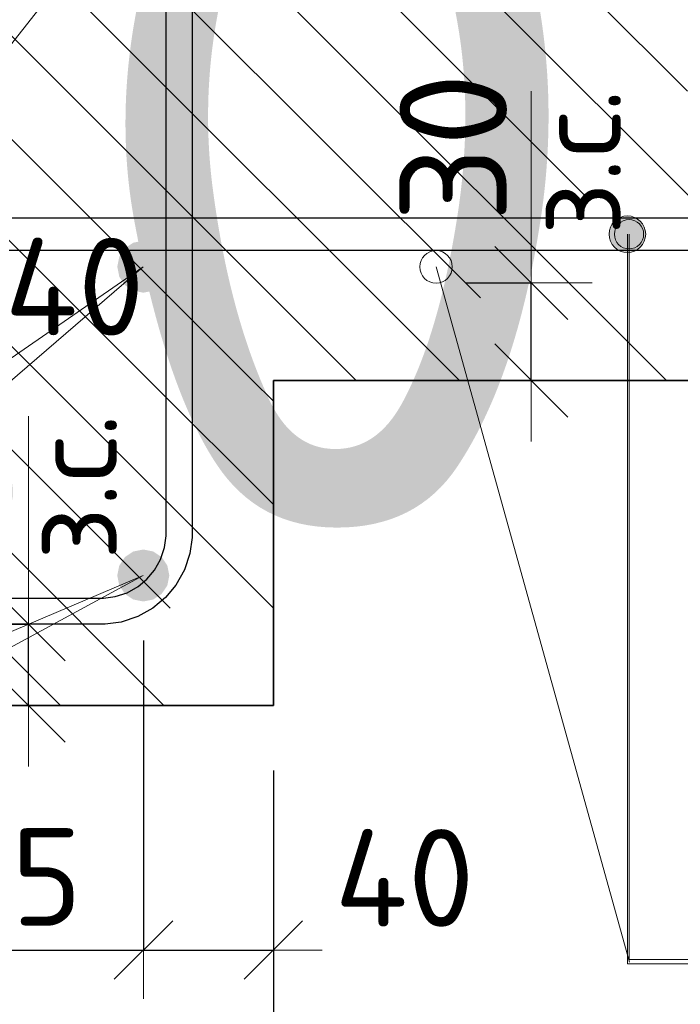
# Model space of a CAD drawing. Header units: metres. Extents: x -38 to 97, y -15 to 21.
# Tile 119 of 256: x 72.372 to 72.575, y 3 to 3.303. Entities that reach past the tile are written whole.
import ezdxf

# ---------------------------------------------------------------- set-up
doc = ezdxf.new("R2010")
doc.units = ezdxf.units.M
doc.header["$PDMODE"] = 65
for name, color, linetype, lineweight in [('XR$3$Размерная линия (1)', 7, 'Continuous', 13), ('XR$4$Арм. стержнями нижней зоны', 180, 'Continuous', 35), ('XR$4$Арм.стержн. Арматура края', 96, 'Continuous', 35), ('XR$4$Арм.стержн. Хомут', 240, 'Continuous', 35), ('XR$4$Арм.стержн.горизонт. 1', 180, 'Continuous', 35), ('XR$4$ВК__отв в полу 1-2 эт', 220, 'Continuous', 25), ('XR$4$Размерная линия (1)', 7, 'Continuous', 13), ('XR$4$Размерная линия_ общее', 7, 'Continuous', 13), ('XR$5$Арм. стержнями нижней зоны', 180, 'Continuous', 35), ('XR$5$Арм.стержн. Арматура края', 96, 'Continuous', 35), ('XR$5$Арм.стержн. Хомут', 240, 'Continuous', 35), ('XR$5$Арм.стержн.горизонт. 1', 180, 'Continuous', 35), ('XR$5$ВК__отв в полу 1-2 эт', 220, 'Continuous', 25), ('XR$5$Размерная линия (1)', 7, 'Continuous', 13), ('XR$5$Размерная линия_ общее', 7, 'Continuous', 13), ('XR$6$Текст_ примечание', 7, 'Continuous', 13)]:
    doc.layers.add(name, color=color, linetype=linetype, lineweight=lineweight)
doc.styles.add('ISOCPEUR', font='txt')
doc.dimstyles.new('DIMSTYLE_11', dxfattribs={"dimtxt": 0.033, "dimasz": 0.0375, "dimexe": 0, "dimexo": 0, "dimgap": 0.0165, "dimtad": 2, "dimdec": 0, "dimlfac": 1000, "dimrnd": 1, "dimzin": 12, "dimdsep": 46, "dimtxsty": 'ISOCPEUR', "dimblk1": 'ALL_ML_STRICH', "dimblk2": 'ALL_ML_STRICH', "dimsah": 1, "dimcen": 0, "dimclrd": 7, "dimclre": 256, "dimclrt": 7, "dimadec": 0, "dimazin": 0, "dimtfac": 1, "dimtdec": 0, "dimtix": 1, "dimtmove": 2, "dimatfit": 3, "dimfxl": 0, "dimtvp": 1.2, "dimtzin": 0, "dimlwd": 0, "dimlwe": -3, "dimarcsym": 0})
doc.dimstyles.new('DIMSTYLE_12', dxfattribs={"dimtxt": 0.03, "dimasz": 0.03, "dimexe": 0, "dimexo": 0, "dimgap": 0.015, "dimtad": 2, "dimdec": 0, "dimlfac": 1000, "dimrnd": 1, "dimzin": 12, "dimdsep": 46, "dimtxsty": 'ISOCPEUR', "dimblk1": 'ALL_ML_STRICH', "dimblk2": 'ALL_ML_STRICH', "dimsah": 1, "dimcen": 0, "dimclrd": 7, "dimclre": 256, "dimclrt": 7, "dimadec": 0, "dimazin": 0, "dimtfac": 1, "dimtdec": 0, "dimtix": 1, "dimtmove": 2, "dimatfit": 3, "dimfxl": 0, "dimtzin": 0, "dimlwd": 0, "dimlwe": -3, "dimarcsym": 0})
doc.dimstyles.new('DIMSTYLE_14', dxfattribs={"dimtxt": 0.03, "dimasz": 0.03, "dimexe": 0, "dimexo": 0, "dimgap": 0.015, "dimtad": 2, "dimdec": 0, "dimlfac": 1000, "dimrnd": 1, "dimzin": 12, "dimdsep": 46, "dimtxsty": 'ISOCPEUR', "dimblk1": 'ALL_ML_STRICH', "dimblk2": 'ALL_ML_STRICH', "dimsah": 1, "dimcen": 0, "dimclrd": 7, "dimclre": 256, "dimclrt": 7, "dimadec": 0, "dimazin": 0, "dimtfac": 1, "dimtdec": 0, "dimtix": 1, "dimtmove": 2, "dimatfit": 3, "dimfxl": 0, "dimtvp": 1.2, "dimtzin": 0, "dimlwd": 0, "dimlwe": -3, "dimarcsym": 0})
doc.dimstyles.new('DIMSTYLE_23', dxfattribs={"dimtxt": 0.03, "dimasz": 0.03, "dimexe": 0, "dimexo": 0, "dimgap": 0.015, "dimtad": 2, "dimdec": 0, "dimlfac": 1000, "dimrnd": 5, "dimzin": 12, "dimdsep": 46, "dimtxsty": 'ISOCPEUR', "dimblk1": 'ALL_ML_STRICH', "dimblk2": 'ALL_ML_STRICH', "dimsah": 1, "dimcen": 0, "dimclrd": 7, "dimclre": 256, "dimclrt": 7, "dimadec": 0, "dimazin": 0, "dimtfac": 1, "dimtdec": 0, "dimtix": 1, "dimtmove": 2, "dimatfit": 3, "dimfxl": 0, "dimtvp": 1.2, "dimtzin": 0, "dimlwd": 0, "dimlwe": -3, "dimarcsym": 0})
pattern_1 = [(135, (0, 0), (-0.031819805, -0.031819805), [0.4, -0.05, 0, -0.05]), (135, (-0.01591, -0.01591), (-0.031819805, -0.031819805), [0.8, -0.1, 0.1, -0.1])]

# ---------------------------------------------------------------- blocks, each defined once
blk = doc.blocks.new('ALL_ML_STRICH')
at = {"color": 0, "linetype": 'ByBlock', "lineweight": -2}
for p, q in [((0, -0.5), (0, 0.5)), ((-0.3, -0.3), (0.3, 0.3)), ((-1, 0), (0.5, 0))]:
    blk.add_line(p, q, dxfattribs=at)
blk = doc.blocks.new('*D252')
at = {"layer": 'DEFPOINTS', "color": 7, "linetype": 'Continuous', "lineweight": 13, "transparency": 33554687}
for p in [(72.30592, 3.29831), (72.34592, 3.25831), (72.30592, 3.19855)]:
    blk.add_point(p, dxfattribs=at)
at = {"layer": 'XR$3$Размерная линия (1)', "color": 9, "linetype": 'Continuous', "lineweight": -2, "true_color": 0xc7c7c7, "transparency": 33554687}
for p, q in [((72.30592, 3.27831), (72.30592, 3.19855)), ((72.34592, 3.23831), (72.34592, 3.19855))]:
    blk.add_line(p, q, dxfattribs=at)
at = {"layer": 'XR$3$Размерная линия (1)', "color": 7, "linetype": 'Continuous', "lineweight": -2, "transparency": 33554687}
blk.add_line((72.30592, 3.19855), (72.34592, 3.19855), dxfattribs=at)
at = {"layer": 'XR$3$Размерная линия (1)', "color": 7, "linetype": 'Continuous', "lineweight": 13, "transparency": 33554687, "xscale": 0.03, "yscale": 0.03, "zscale": 0.03, "rotation": 180}
blk.add_blockref('ALL_ML_STRICH', (72.30592, 3.19855), dxfattribs=at)
at = {"layer": 'XR$3$Размерная линия (1)', "color": 7, "linetype": 'Continuous', "lineweight": 13, "transparency": 33554687, "xscale": 0.03, "yscale": 0.03, "zscale": 0.03}
blk.add_blockref('ALL_ML_STRICH', (72.34592, 3.19855), dxfattribs=at)
at = {"layer": 'XR$3$Размерная линия (1)', "color": 7, "linetype": 'Continuous', "lineweight": 13, "transparency": 33554687, "insert": (72.389, 3.22083), "char_height": 0.03, "width": 0.06, "attachment_point": 5, "style": 'ISOCPEUR'}
blk.add_mtext('\\A1;{40}', dxfattribs=at)
blk = doc.blocks.new('*D329')
at = {"layer": 'DEFPOINTS', "color": 7, "linetype": 'Continuous', "lineweight": 13, "transparency": 33554687}
for p in [(72.33484, 3.11697), (72.33984, 3.09197), (72.37483, 3.09197)]:
    blk.add_point(p, dxfattribs=at)
at = {"layer": 'XR$4$Размерная линия_ общее', "color": 253, "linetype": 'Continuous', "lineweight": -2, "true_color": 0xa0a0a0, "transparency": 33554687}
for p, q in [((72.35484, 3.11697), (72.37483, 3.11697)), ((72.35984, 3.09197), (72.37483, 3.09197))]:
    blk.add_line(p, q, dxfattribs=at)
at = {"layer": 'XR$4$Размерная линия_ общее', "color": 7, "linetype": 'Continuous', "lineweight": -2, "transparency": 33554687}
blk.add_line((72.37483, 3.09197), (72.37483, 3.11697), dxfattribs=at)
at = {"layer": 'XR$4$Размерная линия_ общее', "color": 7, "linetype": 'Continuous', "lineweight": 13, "transparency": 33554687, "xscale": 0.0375, "yscale": 0.0375, "zscale": 0.0375}
for p, rotation in [((72.37483, 3.11697), 90), ((72.37483, 3.09197), 270)]:
    blk.add_blockref('ALL_ML_STRICH', p, dxfattribs=dict(at, rotation=rotation))
at = {"layer": 'XR$4$Размерная линия_ общее', "color": 7, "linetype": 'Continuous', "lineweight": 13, "transparency": 33554687, "insert": (72.37504, 3.13675), "char_height": 0.027, "width": 0.00135, "attachment_point": 1, "rotation": 90, "line_spacing_factor": 0.60241, "style": 'ISOCPEUR'}
blk.add_mtext('з.с.', dxfattribs=at)
at = {"layer": 'XR$4$Размерная линия_ общее', "color": 7, "linetype": 'Continuous', "lineweight": 13, "transparency": 33554687, "insert": (72.35083, 3.1637), "char_height": 0.033, "width": 0.066, "attachment_point": 5, "rotation": 90, "style": 'ISOCPEUR'}
blk.add_mtext('\\A1;{25}', dxfattribs=at)
blk = doc.blocks.new('*D333')
at = {"layer": 'DEFPOINTS', "color": 7, "linetype": 'Continuous', "lineweight": 13, "transparency": 33554687}
for p in [(72.20018, 3.09197), (72.45014, 3.09197), (72.20018, 2.95174)]:
    blk.add_point(p, dxfattribs=at)
at = {"layer": 'XR$4$Размерная линия (1)', "color": 9, "linetype": 'Continuous', "lineweight": -2, "true_color": 0xc7c7c7, "transparency": 33554687}
for p, q in [((72.20018, 3.07197), (72.20018, 2.95174)), ((72.45014, 3.07197), (72.45014, 2.95174))]:
    blk.add_line(p, q, dxfattribs=at)
at = {"layer": 'XR$4$Размерная линия (1)', "color": 7, "linetype": 'Continuous', "lineweight": -2, "transparency": 33554687}
blk.add_line((72.20018, 2.95174), (72.45014, 2.95174), dxfattribs=at)
at = {"layer": 'XR$4$Размерная линия (1)', "color": 7, "linetype": 'Continuous', "lineweight": 13, "transparency": 33554687, "xscale": 0.03, "yscale": 0.03, "zscale": 0.03, "rotation": 180}
blk.add_blockref('ALL_ML_STRICH', (72.20018, 2.95174), dxfattribs=at)
at = {"layer": 'XR$4$Размерная линия (1)', "color": 7, "linetype": 'Continuous', "lineweight": 13, "transparency": 33554687, "xscale": 0.03, "yscale": 0.03, "zscale": 0.03}
blk.add_blockref('ALL_ML_STRICH', (72.45014, 2.95174), dxfattribs=at)
at = {"layer": 'XR$4$Размерная линия (1)', "color": 7, "linetype": 'Continuous', "lineweight": 13, "transparency": 33554687, "insert": (72.32666, 2.97424), "char_height": 0.03, "width": 0.09, "attachment_point": 5, "style": 'ISOCPEUR'}
blk.add_mtext('\\A1;{250}', dxfattribs=at)
blk = doc.blocks.new('*D336')
at = {"layer": 'DEFPOINTS', "color": 7, "linetype": 'Continuous', "lineweight": 13, "transparency": 33554687}
for p in [(72.3251, 3.13197), (72.41018, 3.13197), (72.3251, 3.01674)]:
    blk.add_point(p, dxfattribs=at)
at = {"layer": 'XR$4$Размерная линия (1)', "color": 9, "linetype": 'Continuous', "lineweight": -2, "true_color": 0xc7c7c7, "transparency": 33554687}
for p, q in [((72.3251, 3.11197), (72.3251, 3.01674)), ((72.41018, 3.11197), (72.41018, 3.01674))]:
    blk.add_line(p, q, dxfattribs=at)
at = {"layer": 'XR$4$Размерная линия (1)', "color": 7, "linetype": 'Continuous', "lineweight": -2, "transparency": 33554687}
blk.add_line((72.3251, 3.01674), (72.41018, 3.01674), dxfattribs=at)
at = {"layer": 'XR$4$Размерная линия (1)', "color": 7, "linetype": 'Continuous', "lineweight": 13, "transparency": 33554687, "xscale": 0.03, "yscale": 0.03, "zscale": 0.03, "rotation": 180}
blk.add_blockref('ALL_ML_STRICH', (72.3251, 3.01674), dxfattribs=at)
at = {"layer": 'XR$4$Размерная линия (1)', "color": 7, "linetype": 'Continuous', "lineweight": 13, "transparency": 33554687, "xscale": 0.03, "yscale": 0.03, "zscale": 0.03}
blk.add_blockref('ALL_ML_STRICH', (72.41018, 3.01674), dxfattribs=at)
at = {"layer": 'XR$4$Размерная линия (1)', "color": 7, "linetype": 'Continuous', "lineweight": 13, "transparency": 33554687, "insert": (72.36914, 3.03924), "char_height": 0.03, "width": 0.06, "attachment_point": 5, "style": 'ISOCPEUR'}
blk.add_mtext('\\A1;{85}', dxfattribs=at)
blk = doc.blocks.new('*D337')
at = {"layer": 'DEFPOINTS', "color": 7, "linetype": 'Continuous', "lineweight": 13, "transparency": 33554687}
for p in [(72.41018, 3.13197), (72.45014, 3.09197), (72.41018, 3.01674)]:
    blk.add_point(p, dxfattribs=at)
at = {"layer": 'XR$4$Размерная линия (1)', "color": 9, "linetype": 'Continuous', "lineweight": -2, "true_color": 0xc7c7c7, "transparency": 33554687}
for p, q in [((72.41018, 3.11197), (72.41018, 3.01674)), ((72.45014, 3.07197), (72.45014, 3.01674))]:
    blk.add_line(p, q, dxfattribs=at)
at = {"layer": 'XR$4$Размерная линия (1)', "color": 7, "linetype": 'Continuous', "lineweight": -2, "transparency": 33554687}
blk.add_line((72.41018, 3.01674), (72.45014, 3.01674), dxfattribs=at)
at = {"layer": 'XR$4$Размерная линия (1)', "color": 7, "linetype": 'Continuous', "lineweight": 13, "transparency": 33554687, "xscale": 0.03, "yscale": 0.03, "zscale": 0.03, "rotation": 180}
blk.add_blockref('ALL_ML_STRICH', (72.41018, 3.01674), dxfattribs=at)
at = {"layer": 'XR$4$Размерная линия (1)', "color": 7, "linetype": 'Continuous', "lineweight": 13, "transparency": 33554687, "xscale": 0.03, "yscale": 0.03, "zscale": 0.03}
blk.add_blockref('ALL_ML_STRICH', (72.45014, 3.01674), dxfattribs=at)
at = {"layer": 'XR$4$Размерная линия (1)', "color": 7, "linetype": 'Continuous', "lineweight": 13, "transparency": 33554687, "insert": (72.49048, 3.03894), "char_height": 0.03, "width": 0.06, "attachment_point": 5, "style": 'ISOCPEUR'}
blk.add_mtext('\\A1;{40}', dxfattribs=at)
blk = doc.blocks.new('*D604')
at = {"layer": 'DEFPOINTS', "color": 7, "linetype": 'Continuous', "lineweight": 13, "transparency": 33554687}
for p in [(72.33484, 3.11697), (72.33984, 3.09197), (72.37483, 3.09197)]:
    blk.add_point(p, dxfattribs=at)
at = {"layer": 'XR$5$Размерная линия_ общее', "color": 253, "linetype": 'Continuous', "lineweight": -2, "true_color": 0xa0a0a0, "transparency": 33554687}
for p, q in [((72.35484, 3.11697), (72.37483, 3.11697)), ((72.35984, 3.09197), (72.37483, 3.09197))]:
    blk.add_line(p, q, dxfattribs=at)
at = {"layer": 'XR$5$Размерная линия_ общее', "color": 7, "linetype": 'Continuous', "lineweight": -2, "transparency": 33554687}
blk.add_line((72.37483, 3.09197), (72.37483, 3.11697), dxfattribs=at)
at = {"layer": 'XR$5$Размерная линия_ общее', "color": 7, "linetype": 'Continuous', "lineweight": 13, "transparency": 33554687, "xscale": 0.0375, "yscale": 0.0375, "zscale": 0.0375}
for p, rotation in [((72.37483, 3.11697), 90), ((72.37483, 3.09197), 270)]:
    blk.add_blockref('ALL_ML_STRICH', p, dxfattribs=dict(at, rotation=rotation))
at = {"layer": 'XR$5$Размерная линия_ общее', "color": 7, "linetype": 'Continuous', "lineweight": 13, "transparency": 33554687, "insert": (72.37504, 3.13675), "char_height": 0.027, "width": 0.00135, "attachment_point": 1, "rotation": 90, "line_spacing_factor": 0.60241, "style": 'ISOCPEUR'}
blk.add_mtext('з.с.', dxfattribs=at)
at = {"layer": 'XR$5$Размерная линия_ общее', "color": 7, "linetype": 'Continuous', "lineweight": 13, "transparency": 33554687, "insert": (72.35083, 3.1637), "char_height": 0.033, "width": 0.066, "attachment_point": 5, "rotation": 90, "style": 'ISOCPEUR'}
blk.add_mtext('\\A1;{25}', dxfattribs=at)
blk = doc.blocks.new('*D614')
at = {"layer": 'DEFPOINTS', "color": 7, "linetype": 'Continuous', "lineweight": 13, "transparency": 33554687}
for p in [(72.20018, 3.09197), (72.45014, 3.09197), (72.20018, 2.95174)]:
    blk.add_point(p, dxfattribs=at)
at = {"layer": 'XR$5$Размерная линия (1)', "color": 9, "linetype": 'Continuous', "lineweight": -2, "true_color": 0xc7c7c7, "transparency": 33554687}
for p, q in [((72.20018, 3.07197), (72.20018, 2.95174)), ((72.45014, 3.07197), (72.45014, 2.95174))]:
    blk.add_line(p, q, dxfattribs=at)
at = {"layer": 'XR$5$Размерная линия (1)', "color": 7, "linetype": 'Continuous', "lineweight": -2, "transparency": 33554687}
blk.add_line((72.20018, 2.95174), (72.45014, 2.95174), dxfattribs=at)
at = {"layer": 'XR$5$Размерная линия (1)', "color": 7, "linetype": 'Continuous', "lineweight": 13, "transparency": 33554687, "xscale": 0.03, "yscale": 0.03, "zscale": 0.03, "rotation": 180}
blk.add_blockref('ALL_ML_STRICH', (72.20018, 2.95174), dxfattribs=at)
at = {"layer": 'XR$5$Размерная линия (1)', "color": 7, "linetype": 'Continuous', "lineweight": 13, "transparency": 33554687, "xscale": 0.03, "yscale": 0.03, "zscale": 0.03}
blk.add_blockref('ALL_ML_STRICH', (72.45014, 2.95174), dxfattribs=at)
at = {"layer": 'XR$5$Размерная линия (1)', "color": 7, "linetype": 'Continuous', "lineweight": 13, "transparency": 33554687, "insert": (72.32666, 2.97424), "char_height": 0.03, "width": 0.09, "attachment_point": 5, "style": 'ISOCPEUR'}
blk.add_mtext('\\A1;{250}', dxfattribs=at)
blk = doc.blocks.new('*D617')
at = {"layer": 'DEFPOINTS', "color": 7, "linetype": 'Continuous', "lineweight": 13, "transparency": 33554687}
for p in [(72.3251, 3.13197), (72.41018, 3.13197), (72.3251, 3.01674)]:
    blk.add_point(p, dxfattribs=at)
at = {"layer": 'XR$5$Размерная линия (1)', "color": 9, "linetype": 'Continuous', "lineweight": -2, "true_color": 0xc7c7c7, "transparency": 33554687}
for p, q in [((72.3251, 3.11197), (72.3251, 3.01674)), ((72.41018, 3.11197), (72.41018, 3.01674))]:
    blk.add_line(p, q, dxfattribs=at)
at = {"layer": 'XR$5$Размерная линия (1)', "color": 7, "linetype": 'Continuous', "lineweight": -2, "transparency": 33554687}
blk.add_line((72.3251, 3.01674), (72.41018, 3.01674), dxfattribs=at)
at = {"layer": 'XR$5$Размерная линия (1)', "color": 7, "linetype": 'Continuous', "lineweight": 13, "transparency": 33554687, "xscale": 0.03, "yscale": 0.03, "zscale": 0.03, "rotation": 180}
blk.add_blockref('ALL_ML_STRICH', (72.3251, 3.01674), dxfattribs=at)
at = {"layer": 'XR$5$Размерная линия (1)', "color": 7, "linetype": 'Continuous', "lineweight": 13, "transparency": 33554687, "xscale": 0.03, "yscale": 0.03, "zscale": 0.03}
blk.add_blockref('ALL_ML_STRICH', (72.41018, 3.01674), dxfattribs=at)
at = {"layer": 'XR$5$Размерная линия (1)', "color": 7, "linetype": 'Continuous', "lineweight": 13, "transparency": 33554687, "insert": (72.36914, 3.03924), "char_height": 0.03, "width": 0.06, "attachment_point": 5, "style": 'ISOCPEUR'}
blk.add_mtext('\\A1;{85}', dxfattribs=at)
blk = doc.blocks.new('*D618')
at = {"layer": 'DEFPOINTS', "color": 7, "linetype": 'Continuous', "lineweight": 13, "transparency": 33554687}
for p in [(72.41018, 3.13197), (72.45014, 3.09197), (72.41018, 3.01674)]:
    blk.add_point(p, dxfattribs=at)
at = {"layer": 'XR$5$Размерная линия (1)', "color": 9, "linetype": 'Continuous', "lineweight": -2, "true_color": 0xc7c7c7, "transparency": 33554687}
for p, q in [((72.41018, 3.11197), (72.41018, 3.01674)), ((72.45014, 3.07197), (72.45014, 3.01674))]:
    blk.add_line(p, q, dxfattribs=at)
at = {"layer": 'XR$5$Размерная линия (1)', "color": 7, "linetype": 'Continuous', "lineweight": -2, "transparency": 33554687}
blk.add_line((72.41018, 3.01674), (72.45014, 3.01674), dxfattribs=at)
at = {"layer": 'XR$5$Размерная линия (1)', "color": 7, "linetype": 'Continuous', "lineweight": 13, "transparency": 33554687, "xscale": 0.03, "yscale": 0.03, "zscale": 0.03, "rotation": 180}
blk.add_blockref('ALL_ML_STRICH', (72.41018, 3.01674), dxfattribs=at)
at = {"layer": 'XR$5$Размерная линия (1)', "color": 7, "linetype": 'Continuous', "lineweight": 13, "transparency": 33554687, "xscale": 0.03, "yscale": 0.03, "zscale": 0.03}
blk.add_blockref('ALL_ML_STRICH', (72.45014, 3.01674), dxfattribs=at)
at = {"layer": 'XR$5$Размерная линия (1)', "color": 7, "linetype": 'Continuous', "lineweight": 13, "transparency": 33554687, "insert": (72.49048, 3.03894), "char_height": 0.03, "width": 0.06, "attachment_point": 5, "style": 'ISOCPEUR'}
blk.add_mtext('\\A1;{40}', dxfattribs=at)
blk = doc.blocks.new('*D862')
at = {"layer": 'DEFPOINTS', "color": 7, "linetype": 'Continuous', "lineweight": 13, "transparency": 33554687}
for p in [(72.48948, 3.22197), (72.48948, 3.19197), (72.52947, 3.19197)]:
    blk.add_point(p, dxfattribs=at)
at = {"layer": 'XR$5$Размерная линия_ общее', "color": 253, "linetype": 'Continuous', "lineweight": -2, "true_color": 0xa0a0a0, "transparency": 33554687}
for p, q in [((72.50948, 3.22197), (72.52947, 3.22197)), ((72.50948, 3.19197), (72.52947, 3.19197))]:
    blk.add_line(p, q, dxfattribs=at)
at = {"layer": 'XR$5$Размерная линия_ общее', "color": 7, "linetype": 'Continuous', "lineweight": -2, "transparency": 33554687}
blk.add_line((72.52947, 3.19197), (72.52947, 3.22197), dxfattribs=at)
at = {"layer": 'XR$5$Размерная линия_ общее', "color": 7, "linetype": 'Continuous', "lineweight": 13, "transparency": 33554687, "xscale": 0.0375, "yscale": 0.0375, "zscale": 0.0375}
for p, rotation in [((72.52947, 3.22197), 90), ((72.52947, 3.19197), 270)]:
    blk.add_blockref('ALL_ML_STRICH', p, dxfattribs=dict(at, rotation=rotation))
at = {"layer": 'XR$5$Размерная линия_ общее', "color": 7, "linetype": 'Continuous', "lineweight": 13, "transparency": 33554687, "insert": (72.53001, 3.23663), "char_height": 0.027, "width": 0.00135, "attachment_point": 1, "rotation": 90, "line_spacing_factor": 0.60241, "style": 'ISOCPEUR'}
blk.add_mtext('з.с.', dxfattribs=at)
at = {"layer": 'XR$5$Размерная линия_ общее', "color": 7, "linetype": 'Continuous', "lineweight": 13, "transparency": 33554687, "insert": (72.50547, 3.2637), "char_height": 0.033, "width": 0.066, "attachment_point": 5, "rotation": 90, "style": 'ISOCPEUR'}
blk.add_mtext('\\A1;{30}', dxfattribs=at)

msp = doc.modelspace()

# ---------------------------------------------------------------- hatches: boundary and pattern name
at = {"linetype": 'Continuous', "lineweight": 13, "transparency": 33554687}
h = msp.add_hatch(dxfattribs=at)
h.set_pattern_fill('__________540', scale=0.015, style=0, pattern_type=2)
h.set_pattern_definition(pattern_1)
h.paths.add_polyline_path([(72.20014, 3.39197), (72.20014, 3.19197), (72.62732, 3.19197), (72.62732, 3.39197)], flags=0)
h = msp.add_hatch(dxfattribs=at)
h.set_pattern_fill('__________540', scale=0.015, style=0, pattern_type=2)
h.set_pattern_definition(pattern_1)
h.paths.add_polyline_path([(72.20014, 3.39197), (72.20014, 3.19197), (72.62732, 3.19197), (72.62732, 3.39197)], flags=0)
at = {"linetype": 'Continuous', "lineweight": 25, "transparency": 33554687}
h = msp.add_hatch(dxfattribs=at)
h.set_pattern_fill('__________540', scale=0.015, style=0, pattern_type=2)
h.set_pattern_definition(pattern_1)
h.paths.add_polyline_path([(72.45014, 3.19197), (72.20014, 3.19197), (72.20014, 3.09197), (72.45014, 3.09197)], flags=0)
h = msp.add_hatch(dxfattribs=at)
h.set_pattern_fill('__________540', scale=0.015, style=0, pattern_type=2)
h.set_pattern_definition(pattern_1)
h.paths.add_polyline_path([(72.20014, 3.09197), (72.45014, 3.09197), (72.45014, 3.19197), (72.20014, 3.19197)], flags=0)
at = {"layer": 'XR$4$Арм. стержнями нижней зоны', "linetype": 'Continuous', "lineweight": 13, "transparency": 33554687}
for points in [[(72.55418, 3.23978), (72.56386, 3.23978), (72.56183, 3.24181)], [(72.55418, 3.23978), (72.56183, 3.24181), (72.55621, 3.24181)], [(72.55621, 3.24181), (72.56183, 3.24181), (72.55902, 3.2426)], [(72.5534, 3.23697), (72.56465, 3.23697), (72.56386, 3.23978)], [(72.5534, 3.23697), (72.56386, 3.23978), (72.55418, 3.23978)], [(72.55418, 3.23416), (72.56465, 3.23697), (72.5534, 3.23697)], [(72.55418, 3.23416), (72.56386, 3.23416), (72.56465, 3.23697)], [(72.55621, 3.23213), (72.56386, 3.23416), (72.55418, 3.23416)], [(72.55621, 3.23213), (72.56183, 3.23213), (72.56386, 3.23416)], [(72.56183, 3.23213), (72.55621, 3.23213), (72.55902, 3.23135)]]:
    msp.add_hatch(color=7, dxfattribs=at).paths.add_polyline_path(points)
at = {"layer": 'XR$4$Арм.стержн.горизонт. 1', "linetype": 'Continuous', "lineweight": 50, "transparency": 33554687}
for points in [[(72.41814, 3.22697), (72.41753, 3.23003), (72.4158, 3.23263), (72.4132, 3.23436), (72.41014, 3.23497), (72.40708, 3.23436), (72.40448, 3.23263), (72.40275, 3.23003), (72.40214, 3.22697), (72.40275, 3.22391), (72.40448, 3.22132), (72.40708, 3.21958), (72.41014, 3.21897), (72.4132, 3.21958), (72.4158, 3.22132), (72.41753, 3.22391)], [(72.41814, 3.13197), (72.41753, 3.13503), (72.4158, 3.13763), (72.4132, 3.13936), (72.41014, 3.13997), (72.40708, 3.13936), (72.40448, 3.13763), (72.40275, 3.13503), (72.40214, 3.13197), (72.40275, 3.12891), (72.40448, 3.12632), (72.40708, 3.12458), (72.41014, 3.12397), (72.4132, 3.12458), (72.4158, 3.12632), (72.41753, 3.12891)]]:
    msp.add_hatch(color=7, dxfattribs=at).paths.add_polyline_path(points)
at = {"layer": 'XR$5$Арм. стержнями нижней зоны', "linetype": 'Continuous', "lineweight": 13, "transparency": 33554687}
for points in [[(72.55727, 3.24084), (72.56177, 3.24084), (72.55952, 3.24147)], [(72.55502, 3.23697), (72.56402, 3.23697), (72.56339, 3.23922)], [(72.55502, 3.23697), (72.56339, 3.23922), (72.55565, 3.23922)], [(72.55565, 3.23922), (72.56339, 3.23922), (72.56177, 3.24084)], [(72.55565, 3.23922), (72.56177, 3.24084), (72.55727, 3.24084)], [(72.55565, 3.23472), (72.56402, 3.23697), (72.55502, 3.23697)], [(72.55565, 3.23472), (72.56339, 3.23472), (72.56402, 3.23697)], [(72.55727, 3.2331), (72.56339, 3.23472), (72.55565, 3.23472)], [(72.55727, 3.2331), (72.56177, 3.2331), (72.56339, 3.23472)], [(72.56177, 3.2331), (72.55727, 3.2331), (72.55952, 3.23247)]]:
    msp.add_hatch(color=7, dxfattribs=at).paths.add_polyline_path(points)
at = {"layer": 'XR$5$Арм.стержн.горизонт. 1', "linetype": 'Continuous', "lineweight": 50, "transparency": 33554687}
for points in [[(72.41814, 3.22697), (72.41753, 3.23003), (72.4158, 3.23263), (72.4132, 3.23436), (72.41014, 3.23497), (72.40708, 3.23436), (72.40448, 3.23263), (72.40275, 3.23003), (72.40214, 3.22697), (72.40275, 3.22391), (72.40448, 3.22132), (72.40708, 3.21958), (72.41014, 3.21897), (72.4132, 3.21958), (72.4158, 3.22132), (72.41753, 3.22391)], [(72.41814, 3.13197), (72.41753, 3.13503), (72.4158, 3.13763), (72.4132, 3.13936), (72.41014, 3.13997), (72.40708, 3.13936), (72.40448, 3.13763), (72.40275, 3.13503), (72.40214, 3.13197), (72.40275, 3.12891), (72.40448, 3.12632), (72.40708, 3.12458), (72.41014, 3.12397), (72.4132, 3.12458), (72.4158, 3.12632), (72.41753, 3.12891)]]:
    msp.add_hatch(color=7, dxfattribs=at).paths.add_polyline_path(points)

# ---------------------------------------------------------------- linework, layer by layer
at = {"color": 7, "linetype": 'Continuous', "lineweight": 13, "transparency": 33554687}
for p, q in [((72.52947, 3.22197), (72.52947, 3.28097)), ((72.37483, 3.11697), (72.37483, 3.18097)), ((72.37483, 3.11697), (72.37483, 3.18097))]:
    msp.add_line(p, q, dxfattribs=at)
at = {"color": 7, "linetype": 'Continuous', "lineweight": 35, "transparency": 33554687}
for p, q in [((72.45014, 3.09197), (72.45014, 3.19197)), ((72.45014, 3.19197), (72.62732, 3.19197)), ((72.45014, 3.19197), (72.62732, 3.19197)), ((72.45014, 3.09197), (72.45014, 3.19197)), ((72.20014, 3.09197), (72.45014, 3.09197)), ((72.20014, 3.09197), (72.45014, 3.09197))]:
    msp.add_line(p, q, dxfattribs=at)
at = {"color": 7, "linetype": 'Continuous', "lineweight": 13, "transparency": 33554687}
msp.add_circle((72.50018, 3.22692), 0.005, dxfattribs=at)
msp.add_circle((72.50018, 3.22692), 0.005, dxfattribs=at)
at = {"layer": 'XR$4$Арм. стержнями нижней зоны', "color": 7, "linetype": 'Continuous', "lineweight": 13, "transparency": 33554687}
for p, q in [((72.55902, 3.2426), (72.55902, 3.2426)), ((72.5534, 3.23697), (72.5534, 3.23697)), ((72.55902, 3.01245), (72.55902, 3.23697)), ((72.56465, 3.23697), (72.56465, 3.23697)), ((72.55902, 3.23135), (72.55902, 3.23135)), ((72.55902, 3.01245), (72.78502, 3.01245))]:
    msp.add_line(p, q, dxfattribs=at)
at = {"layer": 'XR$4$Арм. стержнями нижней зоны', "color": 4, "linetype": 'Continuous', "lineweight": 25, "transparency": 33554687}
msp.add_lwpolyline([(72.22514, 3.24197), (72.63232, 3.24197), (72.63232, 3.23197), (72.22514, 3.23197), (72.22514, 3.24197)], dxfattribs=at)
msp.add_lwpolyline([(72.22514, 3.24197), (72.63232, 3.24197), (72.63232, 3.23197), (72.22514, 3.23197), (72.22514, 3.24197)], dxfattribs=at)
at = {"layer": 'XR$4$Арм. стержнями нижней зоны', "color": 7, "linetype": 'Continuous', "lineweight": 13, "transparency": 33554687}
msp.add_circle((72.55902, 3.23697), 0.00563, dxfattribs=at)
at = {"layer": 'XR$4$Арм.стержн. Арматура края', "color": 4, "linetype": 'Continuous', "lineweight": 25, "transparency": 33554687}
for points in [[(72.63232, 3.23197), (72.2537, 3.23197), (72.24849, 3.2327), (72.24305, 3.23449), (72.23804, 3.2373), (72.23391, 3.24074), (72.23046, 3.24487), (72.22766, 3.24988), (72.22587, 3.25532), (72.22514, 3.26054), (72.22514, 3.33741), (72.22587, 3.34262), (72.22766, 3.34806), (72.23046, 3.35307), (72.23391, 3.3572), (72.23804, 3.36065), (72.24305, 3.36345), (72.24849, 3.36525), (72.2537, 3.36597), (72.63232, 3.36597)], [(72.63232, 3.35597), (72.2544, 3.35597), (72.25076, 3.35547), (72.24709, 3.35426), (72.24374, 3.35238), (72.24101, 3.3501), (72.23873, 3.34737), (72.23685, 3.34402), (72.23565, 3.34035), (72.23514, 3.33672), (72.23514, 3.26123), (72.23565, 3.25759), (72.23685, 3.25393), (72.23873, 3.25057), (72.24101, 3.24784), (72.24374, 3.24557), (72.24709, 3.24369), (72.25076, 3.24248), (72.2544, 3.24197), (72.63232, 3.24197)]]:
    msp.add_lwpolyline(points, dxfattribs=at)
at = {"layer": 'XR$4$Арм.стержн. Хомут', "color": 40, "linetype": 'Continuous', "lineweight": 25, "transparency": 33554687}
for points in [[(72.25178, 3.36297), (72.39846, 3.36297), (72.40334, 3.36229), (72.40842, 3.36062), (72.4131, 3.358), (72.41695, 3.35478), (72.42017, 3.35093), (72.42279, 3.34626), (72.42446, 3.34118), (72.42514, 3.3363), (72.42514, 3.14365), (72.42446, 3.13877), (72.42279, 3.13369), (72.42017, 3.12901), (72.41695, 3.12516), (72.4131, 3.12194), (72.40842, 3.11933), (72.40334, 3.11765), (72.39846, 3.11697), (72.25178, 3.11697)], [(72.25178, 3.36297), (72.39846, 3.36297), (72.40334, 3.36229), (72.40842, 3.36062), (72.4131, 3.358), (72.41695, 3.35478), (72.42017, 3.35093), (72.42279, 3.34626), (72.42446, 3.34118), (72.42514, 3.3363), (72.42514, 3.14365), (72.42446, 3.13877), (72.42279, 3.13369), (72.42017, 3.12901), (72.41695, 3.12516), (72.4131, 3.12194), (72.40842, 3.11933), (72.40334, 3.11765), (72.39846, 3.11697), (72.25178, 3.11697)], [(72.25178, 3.36297), (72.39846, 3.36297), (72.40334, 3.36229), (72.40842, 3.36062), (72.4131, 3.358), (72.41695, 3.35478), (72.42017, 3.35093), (72.42279, 3.34626), (72.42446, 3.34118), (72.42514, 3.3363), (72.42514, 3.14365), (72.42446, 3.13877), (72.42279, 3.13369), (72.42017, 3.12901), (72.41695, 3.12516), (72.4131, 3.12194), (72.40842, 3.11933), (72.40334, 3.11765), (72.39846, 3.11697), (72.25178, 3.11697)], [(72.25233, 3.12497), (72.39791, 3.12497), (72.40152, 3.12548), (72.40519, 3.12668), (72.40854, 3.12856), (72.41127, 3.13084), (72.41355, 3.13357), (72.41543, 3.13693), (72.41664, 3.14059), (72.41714, 3.1442), (72.41714, 3.33574), (72.41664, 3.33936), (72.41543, 3.34302), (72.41355, 3.34637), (72.41127, 3.3491), (72.40854, 3.35138), (72.40519, 3.35326), (72.40152, 3.35447), (72.39791, 3.35497), (72.25233, 3.35497)], [(72.25233, 3.12497), (72.39791, 3.12497), (72.40152, 3.12548), (72.40519, 3.12668), (72.40854, 3.12856), (72.41127, 3.13084), (72.41355, 3.13357), (72.41543, 3.13693), (72.41664, 3.14059), (72.41714, 3.1442), (72.41714, 3.33574), (72.41664, 3.33936), (72.41543, 3.34302), (72.41355, 3.34637), (72.41127, 3.3491), (72.40854, 3.35138), (72.40519, 3.35326), (72.40152, 3.35447), (72.39791, 3.35497), (72.25233, 3.35497)], [(72.25233, 3.12497), (72.39791, 3.12497), (72.40152, 3.12548), (72.40519, 3.12668), (72.40854, 3.12856), (72.41127, 3.13084), (72.41355, 3.13357), (72.41543, 3.13693), (72.41664, 3.14059), (72.41714, 3.1442), (72.41714, 3.33574), (72.41664, 3.33936), (72.41543, 3.34302), (72.41355, 3.34637), (72.41127, 3.3491), (72.40854, 3.35138), (72.40519, 3.35326), (72.40152, 3.35447), (72.39791, 3.35497), (72.25233, 3.35497)]]:
    msp.add_lwpolyline(points, dxfattribs=at)
at = {"layer": 'XR$4$Арм.стержн.горизонт. 1', "color": 7, "linetype": 'Continuous', "lineweight": 13, "transparency": 33554687}
for q in [(72.41014, 3.22697), (72.41014, 3.13197)]:
    msp.add_line((72.05367, 2.98056), q, dxfattribs=at)
at = {"layer": 'XR$4$ВК__отв в полу 1-2 эт', "color": 7, "linetype": 'Continuous', "lineweight": 13, "transparency": 33554687}
msp.add_line((72.50018, 3.22692), (72.55964, 3.01299), dxfattribs=at)
at = {"layer": 'XR$5$Арм. стержнями нижней зоны', "color": 7, "linetype": 'Continuous', "lineweight": 13, "transparency": 33554687}
for p, q in [((72.55952, 3.24147), (72.55952, 3.24147)), ((72.55502, 3.23697), (72.55502, 3.23697)), ((72.55952, 3.01381), (72.55952, 3.23697)), ((72.56402, 3.23697), (72.56402, 3.23697)), ((72.55952, 3.23247), (72.55952, 3.23247)), ((72.55952, 3.01381), (72.78552, 3.01381))]:
    msp.add_line(p, q, dxfattribs=at)
at = {"layer": 'XR$5$Арм. стержнями нижней зоны', "color": 4, "linetype": 'Continuous', "lineweight": 25, "transparency": 33554687}
msp.add_lwpolyline([(72.22514, 3.24197), (72.63232, 3.24197), (72.63232, 3.23197), (72.22514, 3.23197), (72.22514, 3.24197)], dxfattribs=at)
msp.add_lwpolyline([(72.22514, 3.24197), (72.63232, 3.24197), (72.63232, 3.23197), (72.22514, 3.23197), (72.22514, 3.24197)], dxfattribs=at)
at = {"layer": 'XR$5$Арм. стержнями нижней зоны', "color": 7, "linetype": 'Continuous', "lineweight": 13, "transparency": 33554687}
msp.add_circle((72.55952, 3.23697), 0.0045, dxfattribs=at)
at = {"layer": 'XR$5$Арм.стержн. Арматура края', "color": 4, "linetype": 'Continuous', "lineweight": 25, "transparency": 33554687}
for points in [[(72.63232, 3.23197), (72.2537, 3.23197), (72.24849, 3.2327), (72.24305, 3.23449), (72.23804, 3.2373), (72.23391, 3.24074), (72.23046, 3.24487), (72.22766, 3.24988), (72.22587, 3.25532), (72.22514, 3.26054), (72.22514, 3.33741), (72.22587, 3.34262), (72.22766, 3.34806), (72.23046, 3.35307), (72.23391, 3.3572), (72.23804, 3.36065), (72.24305, 3.36345), (72.24849, 3.36525), (72.2537, 3.36597), (72.63232, 3.36597)], [(72.63232, 3.35597), (72.2544, 3.35597), (72.25076, 3.35547), (72.24709, 3.35426), (72.24374, 3.35238), (72.24101, 3.3501), (72.23873, 3.34737), (72.23685, 3.34402), (72.23565, 3.34035), (72.23514, 3.33672), (72.23514, 3.26123), (72.23565, 3.25759), (72.23685, 3.25393), (72.23873, 3.25057), (72.24101, 3.24784), (72.24374, 3.24557), (72.24709, 3.24369), (72.25076, 3.24248), (72.2544, 3.24197), (72.63232, 3.24197)]]:
    msp.add_lwpolyline(points, dxfattribs=at)
at = {"layer": 'XR$5$Арм.стержн. Хомут', "color": 40, "linetype": 'Continuous', "lineweight": 25, "transparency": 33554687}
for points in [[(72.25178, 3.36397), (72.39846, 3.36397), (72.40334, 3.36329), (72.40842, 3.36162), (72.4131, 3.359), (72.41695, 3.35578), (72.42017, 3.35193), (72.42279, 3.34726), (72.42446, 3.34218), (72.42514, 3.3373), (72.42514, 3.14365), (72.42446, 3.13877), (72.42279, 3.13369), (72.42017, 3.12901), (72.41695, 3.12516), (72.4131, 3.12194), (72.40842, 3.11933), (72.40334, 3.11765), (72.39846, 3.11697), (72.24795, 3.11697)], [(72.25178, 3.36397), (72.39846, 3.36397), (72.40334, 3.36329), (72.40842, 3.36162), (72.4131, 3.359), (72.41695, 3.35578), (72.42017, 3.35193), (72.42279, 3.34726), (72.42446, 3.34218), (72.42514, 3.3373), (72.42514, 3.14365), (72.42446, 3.13877), (72.42279, 3.13369), (72.42017, 3.12901), (72.41695, 3.12516), (72.4131, 3.12194), (72.40842, 3.11933), (72.40334, 3.11765), (72.39846, 3.11697), (72.24795, 3.11697)], [(72.25178, 3.36397), (72.39846, 3.36397), (72.40334, 3.36329), (72.40842, 3.36162), (72.4131, 3.359), (72.41695, 3.35578), (72.42017, 3.35193), (72.42279, 3.34726), (72.42446, 3.34218), (72.42514, 3.3373), (72.42514, 3.14365), (72.42446, 3.13877), (72.42279, 3.13369), (72.42017, 3.12901), (72.41695, 3.12516), (72.4131, 3.12194), (72.40842, 3.11933), (72.40334, 3.11765), (72.39846, 3.11697), (72.24795, 3.11697)], [(72.24851, 3.12497), (72.39791, 3.12497), (72.40152, 3.12548), (72.40519, 3.12668), (72.40854, 3.12856), (72.41127, 3.13084), (72.41355, 3.13357), (72.41543, 3.13693), (72.41664, 3.14059), (72.41714, 3.1442), (72.41714, 3.33674), (72.41664, 3.34036), (72.41543, 3.34402), (72.41355, 3.34737), (72.41127, 3.3501), (72.40854, 3.35238), (72.40519, 3.35426), (72.40152, 3.35547), (72.39791, 3.35597), (72.25233, 3.35597)], [(72.24851, 3.12497), (72.39791, 3.12497), (72.40152, 3.12548), (72.40519, 3.12668), (72.40854, 3.12856), (72.41127, 3.13084), (72.41355, 3.13357), (72.41543, 3.13693), (72.41664, 3.14059), (72.41714, 3.1442), (72.41714, 3.33674), (72.41664, 3.34036), (72.41543, 3.34402), (72.41355, 3.34737), (72.41127, 3.3501), (72.40854, 3.35238), (72.40519, 3.35426), (72.40152, 3.35547), (72.39791, 3.35597), (72.25233, 3.35597)], [(72.24851, 3.12497), (72.39791, 3.12497), (72.40152, 3.12548), (72.40519, 3.12668), (72.40854, 3.12856), (72.41127, 3.13084), (72.41355, 3.13357), (72.41543, 3.13693), (72.41664, 3.14059), (72.41714, 3.1442), (72.41714, 3.33674), (72.41664, 3.34036), (72.41543, 3.34402), (72.41355, 3.34737), (72.41127, 3.3501), (72.40854, 3.35238), (72.40519, 3.35426), (72.40152, 3.35547), (72.39791, 3.35597), (72.25233, 3.35597)]]:
    msp.add_lwpolyline(points, dxfattribs=at)
at = {"layer": 'XR$5$Арм.стержн.горизонт. 1', "color": 7, "linetype": 'Continuous', "lineweight": 13, "transparency": 33554687}
for q in [(72.4101, 3.34697), (72.41014, 3.22697), (72.41014, 3.13197)]:
    msp.add_line((72.11417, 2.97167), q, dxfattribs=at)
at = {"layer": 'XR$5$ВК__отв в полу 1-2 эт', "color": 7, "linetype": 'Continuous', "lineweight": 13, "transparency": 33554687}
msp.add_line((72.50018, 3.22692), (72.55964, 3.01299), dxfattribs=at)

# ---------------------------------------------------------------- texts
at = {"layer": 'XR$6$Текст_ примечание', "color": 7, "linetype": 'Continuous', "lineweight": 35, "transparency": 33554687, "insert": (70.35063, 3.14671), "char_height": 0.25, "width": 2.7437149, "attachment_point": 7, "style": 'ISOCPEUR'}
msp.add_mtext('\\W0.96;ГОСТ 34028-2016', dxfattribs=at)

# ---------------------------------------------------------------- dimensions: what is measured, and where the dimension line sits
at = {"layer": 'XR$3$Размерная линия (1)', "color": 7, "linetype": 'Continuous', "lineweight": 13, "transparency": 33554687}
dim = msp.add_linear_dim(base=(72.34592, 3.19855), p1=(72.30592, 3.27831), p2=(72.34592, 3.23831), dimstyle='DIMSTYLE_23', override={"dimpost": '<>', "dimclrd": 7, "dimclre": 9, "dimclrt": 7, "dimlwd": 0, "dimlwe": 65533}, dxfattribs=at)
dim.commit()
dim.dimension.update_dxf_attribs({"geometry": '*D252', "text_midpoint": (72.389, 3.22083), "dimtype": 160})
at = {"layer": 'XR$4$Размерная линия (1)', "color": 7, "linetype": 'Continuous', "lineweight": 13, "transparency": 33554687}
for base, p1, p2, dimstyle, picture, middle in [((72.41018, 3.01674), (72.3251, 3.11197), (72.41018, 3.11197), 'DIMSTYLE_12', '*D336', (72.36914, 3.03924)), ((72.45014, 3.01674), (72.41018, 3.11197), (72.45014, 3.07197), 'DIMSTYLE_14', '*D337', (72.49048, 3.03894)), ((72.45014, 2.95174), (72.20018, 3.07197), (72.45014, 3.07197), 'DIMSTYLE_12', '*D333', (72.32666, 2.97424))]:
    dim = msp.add_linear_dim(base=base, p1=p1, p2=p2, dimstyle=dimstyle, override={"dimpost": '<>', "dimclrd": 7, "dimclre": 9, "dimclrt": 7, "dimlwd": 0, "dimlwe": 65533}, dxfattribs=at)
    dim.commit()
    dim.dimension.update_dxf_attribs({"geometry": picture, "text_midpoint": middle, "dimtype": 160})
at = {"layer": 'XR$4$Размерная линия_ общее', "color": 7, "linetype": 'Continuous', "lineweight": 13, "transparency": 33554687}
dim = msp.add_linear_dim(base=(72.37483, 3.11697), p1=(72.35984, 3.09197), p2=(72.35484, 3.11697), angle=90, text='<>\\Xз.с.', dimstyle='DIMSTYLE_11', override={"dimpost": '<>', "dimclrd": 7, "dimclre": 253, "dimclrt": 7, "dimlwd": 0, "dimlwe": 65533}, dxfattribs=at)
dim.commit()
dim.dimension.update_dxf_attribs({"geometry": '*D329', "text_midpoint": (72.35083, 3.1637), "dimtype": 160})
at = {"layer": 'XR$5$Размерная линия (1)', "color": 7, "linetype": 'Continuous', "lineweight": 13, "transparency": 33554687}
for base, p1, p2, dimstyle, picture, middle in [((72.41018, 3.01674), (72.3251, 3.11197), (72.41018, 3.11197), 'DIMSTYLE_12', '*D617', (72.36914, 3.03924)), ((72.45014, 3.01674), (72.41018, 3.11197), (72.45014, 3.07197), 'DIMSTYLE_14', '*D618', (72.49048, 3.03894)), ((72.45014, 2.95174), (72.20018, 3.07197), (72.45014, 3.07197), 'DIMSTYLE_12', '*D614', (72.32666, 2.97424))]:
    dim = msp.add_linear_dim(base=base, p1=p1, p2=p2, dimstyle=dimstyle, override={"dimpost": '<>', "dimclrd": 7, "dimclre": 9, "dimclrt": 7, "dimlwd": 0, "dimlwe": 65533}, dxfattribs=at)
    dim.commit()
    dim.dimension.update_dxf_attribs({"geometry": picture, "text_midpoint": middle, "dimtype": 160})
at = {"layer": 'XR$5$Размерная линия_ общее', "color": 7, "linetype": 'Continuous', "lineweight": 13, "transparency": 33554687}
for base, p1, p2, picture, middle in [((72.52947, 3.22197), (72.50948, 3.19197), (72.50948, 3.22197), '*D862', (72.50547, 3.2637)), ((72.37483, 3.11697), (72.35984, 3.09197), (72.35484, 3.11697), '*D604', (72.35083, 3.1637))]:
    dim = msp.add_linear_dim(base=base, p1=p1, p2=p2, angle=90, text='<>\\Xз.с.', dimstyle='DIMSTYLE_11', override={"dimpost": '<>', "dimclrd": 7, "dimclre": 253, "dimclrt": 7, "dimlwd": 0, "dimlwe": 65533}, dxfattribs=at)
    dim.commit()
    dim.dimension.update_dxf_attribs({"geometry": picture, "text_midpoint": middle, "dimtype": 160})

doc.saveas('drawing.dxf')
